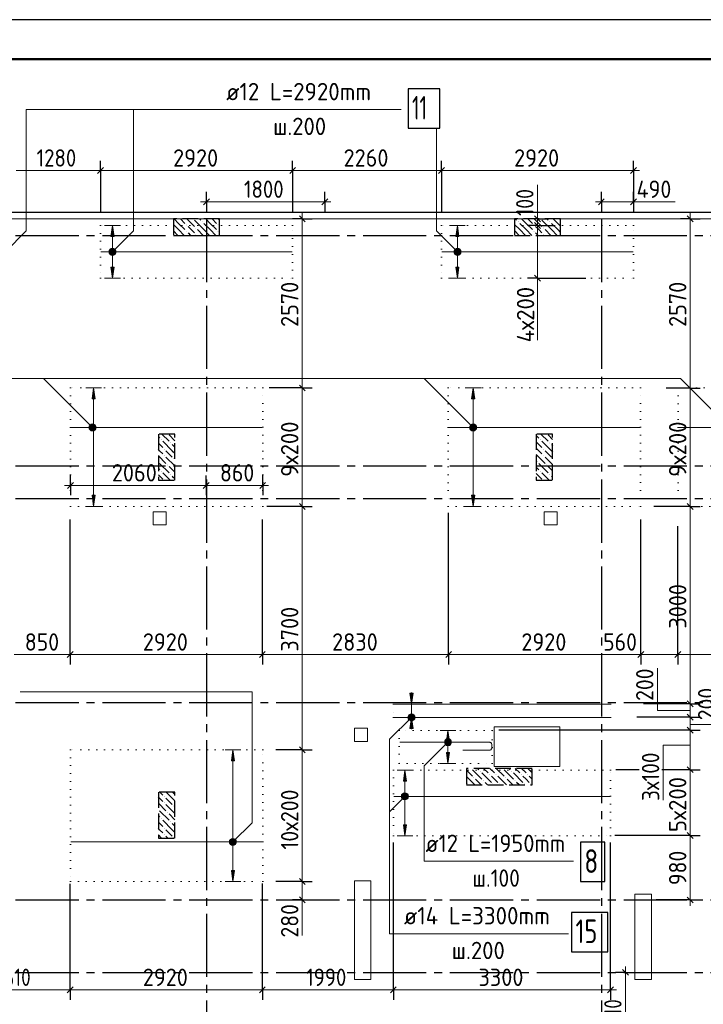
# Model space of a CAD drawing. Header units: millimetres. Extents: x 0 to 50400, y -244 to 35640.
# Tile 8 of 15: x 15679 to 26064, y 20677 to 35640. Entities that reach past the tile are written whole.
import ezdxf

# ---------------------------------------------------------------- set-up
doc = ezdxf.new("R2010")
doc.units = ezdxf.units.MM
for name, pattern in [('______2', [324, 240, -84]), ('______5', [1320, 960, -120, 120, -120]), ('______9', [120, 0, -120])]:
    doc.linetypes.add(name, pattern=pattern)
for name, color, linetype, lineweight in [('Standard', 7, 'Continuous', 25), ('ЖБ Перекрытие верхний уровень', 7, 'Continuous', 35), ('ЖБ Пилон', 7, 'Continuous', 35), ('Общий01', 7, 'Continuous', 13), ('Позиционная метка номер позиции', 7, 'Continuous', 13), ('Размерная линия_ общее', 7, 'Continuous', 13), ('Тени', 7, 'Continuous', 13)]:
    doc.layers.add(name, color=color, linetype=linetype, lineweight=lineweight)
doc.layers.add('Оси', color=7, linetype='______5', true_color=0x656565)
doc.styles.add('ISOCPEUR', font='txt')

msp = doc.modelspace()

# ---------------------------------------------------------------- hatches: boundary and pattern name
at = {"linetype": 'Continuous', "lineweight": 13, "transparency": 33554687}
for points in [[(17113, 32344), (17089, 32512), (17065, 32344)], [(22352, 32344), (22328, 32512), (22304, 32344)], [(16825, 29876), (16801, 30044), (16777, 29876)], [(22591, 29876), (22567, 30044), (22543, 29876)], [(21654, 24869), (21630, 25037), (21606, 24869)], [(22209, 24669), (22185, 24837), (22161, 24669)], [(18942, 24376), (18918, 24544), (18894, 24376)], [(21555, 24069), (21531, 24237), (21507, 24069)]]:
    msp.add_hatch(color=7, dxfattribs=at).paths.add_polyline_path(points)
for points in [[(17113, 31880), (17089, 31712), (17065, 31880)], [(22352, 31880), (22328, 31712), (22304, 31880)], [(16825, 28412), (16801, 28244), (16777, 28412)], [(22591, 28412), (22567, 28244), (22543, 28412)], [(21654, 25405), (21630, 25237), (21606, 25405)], [(22209, 24505), (22185, 24337), (22161, 24505)], [(21555, 23405), (21531, 23237), (21507, 23405)], [(18942, 22712), (18918, 22544), (18894, 22712)]]:
    msp.add_hatch(color=7, dxfattribs=at).paths.add_polyline_path(points, flags=16)
at = {"layer": 'ЖБ Пилон', "linetype": 'Continuous', "lineweight": -3, "transparency": 33554687}
for points in [[(18207, 32521), (18212, 32526), (18216, 32521), (18212, 32516)], [(18351, 32473), (18356, 32478), (18360, 32473), (18356, 32468)], [(18447, 32569), (18452, 32574), (18456, 32569), (18452, 32564)], [(18687, 32521), (18692, 32526), (18696, 32521), (18692, 32516)], [(23247, 32569), (23252, 32574), (23256, 32569), (23252, 32564)], [(23487, 32521), (23492, 32526), (23496, 32521), (23492, 32516)], [(23631, 32473), (23636, 32478), (23640, 32473), (23636, 32468)], [(23727, 32569), (23732, 32574), (23736, 32569), (23732, 32564)], [(18207, 32425), (18212, 32430), (18216, 32425), (18212, 32421)], [(18351, 32377), (18356, 32382), (18360, 32377), (18356, 32372)], [(18687, 32425), (18692, 32430), (18696, 32425), (18692, 32421)], [(23487, 32425), (23492, 32430), (23496, 32425), (23492, 32421)], [(23631, 32377), (23636, 32382), (23640, 32377), (23636, 32372)], [(17823, 29257), (17828, 29262), (17832, 29257), (17828, 29252)], [(17967, 29209), (17972, 29214), (17976, 29209), (17972, 29204)], [(23583, 29257), (23588, 29262), (23592, 29257), (23588, 29252)], [(23727, 29209), (23732, 29214), (23736, 29209), (23732, 29204)], [(17871, 29113), (17876, 29118), (17880, 29113), (17876, 29108)], [(23631, 29113), (23636, 29118), (23640, 29113), (23636, 29108)], [(17871, 29017), (17876, 29022), (17880, 29017), (17876, 29012)], [(18015, 28969), (18020, 28974), (18024, 28969), (18020, 28964)], [(23535, 28921), (23540, 28926), (23544, 28921), (23540, 28916)], [(23631, 29017), (23636, 29022), (23640, 29017), (23636, 29012)], [(23775, 28969), (23775, 28970), (23775, 28969)], [(17823, 28777), (17828, 28782), (17832, 28777), (17828, 28772)], [(17919, 28873), (17924, 28878), (17928, 28873), (17924, 28868)], [(17967, 28729), (17972, 28734), (17976, 28729), (17972, 28724)], [(23583, 28777), (23588, 28782), (23592, 28777), (23588, 28772)], [(23679, 28873), (23684, 28878), (23688, 28873), (23684, 28868)], [(23727, 28729), (23732, 28734), (23736, 28729), (23732, 28724)], [(22533, 24262), (22532, 24261), (22530, 24262)], [(23013, 24262), (23012, 24261), (23010, 24262)], [(22575, 24121), (22580, 24126), (22584, 24121), (22580, 24116)], [(22671, 24217), (22676, 24222), (22680, 24217), (22676, 24212)], [(22815, 24169), (22820, 24174), (22824, 24169), (22820, 24165)], [(22911, 24169), (22916, 24174), (22920, 24169), (22916, 24165)], [(23055, 24121), (23060, 24126), (23064, 24121), (23060, 24116)], [(23151, 24217), (23156, 24222), (23160, 24217), (23156, 24212)], [(23295, 24169), (23300, 24174), (23304, 24169), (23300, 24165)], [(23391, 24169), (23396, 24174), (23400, 24169), (23396, 24165)], [(22479, 24025), (22484, 24030), (22488, 24025), (22484, 24021)], [(22719, 24073), (22724, 24078), (22728, 24073), (22724, 24068)], [(22863, 24025), (22868, 24030), (22872, 24025), (22868, 24021)], [(22959, 24025), (22964, 24030), (22968, 24025), (22964, 24021)], [(23199, 24073), (23204, 24078), (23208, 24073), (23204, 24068)], [(23343, 24025), (23348, 24030), (23352, 24025), (23348, 24021)], [(23439, 24025), (23444, 24030), (23448, 24025), (23444, 24021)], [(17871, 23833), (17876, 23838), (17880, 23833), (17876, 23828)], [(17871, 23737), (17876, 23742), (17880, 23737), (17876, 23732)], [(18015, 23689), (18020, 23694), (18024, 23689), (18020, 23685)], [(17823, 23497), (17828, 23502), (17832, 23497), (17828, 23492)], [(17919, 23593), (17924, 23598), (17928, 23593), (17924, 23588)], [(17871, 23353), (17876, 23358), (17880, 23353), (17876, 23348)], [(17967, 23449), (17972, 23454), (17976, 23449), (17972, 23445)], [(17871, 23257), (17876, 23262), (17880, 23257), (17876, 23252)], [(18015, 23209), (18020, 23214), (18024, 23209), (18020, 23205)]]:
    msp.add_hatch(color=7, dxfattribs=at).paths.add_polyline_path(points, flags=16)
at = {"layer": 'Позиционная метка номер позиции', "linetype": 'Continuous', "lineweight": 13, "transparency": 33554687}
for points in [[(17038, 32126), (17128, 32074), (17051, 32151)], [(17038, 32099), (17103, 32060), (17038, 32126)], [(17038, 32126), (17103, 32060), (17128, 32074)], [(17076, 32060), (17038, 32099), (17051, 32074)], [(17038, 32099), (17076, 32060), (17103, 32060)], [(17051, 32151), (17141, 32099), (17076, 32164)], [(17051, 32151), (17128, 32074), (17141, 32099)], [(17076, 32164), (17141, 32099), (17141, 32126)], [(17076, 32164), (17141, 32126), (17103, 32164)], [(17103, 32164), (17141, 32126), (17128, 32151)], [(22290, 32074), (22342, 32164), (22276, 32099)], [(22276, 32099), (22342, 32164), (22314, 32164)], [(22276, 32099), (22314, 32164), (22276, 32126)], [(22276, 32126), (22314, 32164), (22290, 32151)], [(22290, 32074), (22366, 32151), (22342, 32164)], [(22314, 32060), (22366, 32151), (22290, 32074)], [(22314, 32060), (22380, 32126), (22366, 32151)], [(22342, 32060), (22380, 32126), (22314, 32060)], [(22342, 32060), (22380, 32099), (22380, 32126)], [(22380, 32099), (22342, 32060), (22366, 32074)], [(16747, 29406), (16799, 29496), (16733, 29430)], [(16733, 29430), (16799, 29496), (16771, 29496)], [(16733, 29430), (16771, 29496), (16733, 29458)], [(16733, 29458), (16771, 29496), (16747, 29482)], [(16747, 29406), (16823, 29482), (16799, 29496)], [(16771, 29392), (16823, 29482), (16747, 29406)], [(16771, 29392), (16837, 29458), (16823, 29482)], [(22529, 29406), (22581, 29496), (22515, 29430)], [(22515, 29430), (22581, 29496), (22554, 29496)], [(22515, 29430), (22554, 29496), (22515, 29458)], [(22515, 29458), (22554, 29496), (22529, 29482)], [(22529, 29406), (22605, 29482), (22581, 29496)], [(22554, 29392), (22605, 29482), (22529, 29406)], [(22554, 29392), (22619, 29458), (22605, 29482)], [(16799, 29392), (16837, 29458), (16771, 29392)], [(16799, 29392), (16837, 29430), (16837, 29458)], [(16837, 29430), (16799, 29392), (16823, 29406)], [(22581, 29392), (22619, 29458), (22554, 29392)], [(22581, 29392), (22619, 29430), (22619, 29458)], [(22619, 29430), (22581, 29392), (22605, 29406)], [(21668, 24999), (21592, 25076), (21578, 25051)], [(21668, 24999), (21578, 25051), (21644, 24985)], [(21644, 24985), (21578, 25051), (21578, 25024)], [(21644, 24985), (21578, 25024), (21616, 24985)], [(21616, 24985), (21578, 25024), (21592, 24999)], [(21682, 25024), (21616, 25089), (21592, 25076)], [(21682, 25024), (21592, 25076), (21668, 24999)], [(21682, 25051), (21644, 25089), (21616, 25089)], [(21682, 25051), (21616, 25089), (21682, 25024)], [(21644, 25089), (21682, 25051), (21668, 25076)], [(22223, 24622), (22147, 24699), (22133, 24674)], [(22237, 24647), (22171, 24712), (22147, 24699)], [(22237, 24647), (22147, 24699), (22223, 24622)], [(22237, 24674), (22199, 24712), (22171, 24712)], [(22237, 24674), (22171, 24712), (22237, 24647)], [(22199, 24712), (22237, 24674), (22223, 24699)], [(22223, 24622), (22133, 24674), (22199, 24608)], [(22199, 24608), (22133, 24674), (22133, 24647)], [(22199, 24608), (22133, 24647), (22171, 24608)], [(22171, 24608), (22133, 24647), (22147, 24622)], [(21569, 23799), (21492, 23876), (21479, 23851)], [(21569, 23799), (21479, 23851), (21544, 23785)], [(21544, 23785), (21479, 23851), (21479, 23824)], [(21544, 23785), (21479, 23824), (21517, 23785)], [(21517, 23785), (21479, 23824), (21492, 23799)], [(21583, 23824), (21517, 23889), (21492, 23876)], [(21583, 23824), (21492, 23876), (21569, 23799)], [(21583, 23851), (21544, 23889), (21517, 23889)], [(21583, 23851), (21517, 23889), (21583, 23824)], [(21544, 23889), (21583, 23851), (21569, 23876)], [(18880, 23182), (18970, 23130), (18904, 23196)], [(18904, 23196), (18970, 23130), (18970, 23158)], [(18904, 23196), (18970, 23158), (18932, 23196)], [(18932, 23196), (18970, 23158), (18956, 23182)], [(18866, 23158), (18956, 23106), (18880, 23182)], [(18866, 23130), (18932, 23092), (18866, 23158)], [(18866, 23158), (18932, 23092), (18956, 23106)], [(18904, 23092), (18866, 23130), (18880, 23106)], [(18866, 23130), (18904, 23092), (18932, 23092)], [(18880, 23182), (18956, 23106), (18970, 23130)]]:
    msp.add_hatch(color=7, dxfattribs=at).paths.add_polyline_path(points)

# ---------------------------------------------------------------- linework, layer by layer
at = {"color": 251, "linetype": 'Continuous', "lineweight": 13, "true_color": 0x494949, "transparency": 33554687}
for p, q in [((17089, 32512), (16969, 32512)), ((17089, 32512), (17065, 32344)), ((17113, 32344), (17089, 32512)), ((17089, 32512), (17209, 32512)), ((17089, 32512), (17089, 32512)), ((22328, 32512), (22208, 32512)), ((22328, 32512), (22304, 32344)), ((22352, 32344), (22328, 32512)), ((22328, 32512), (22448, 32512)), ((22328, 32512), (22328, 32512)), ((17065, 32344), (17113, 32344)), ((17089, 31880), (17089, 32344)), ((22304, 32344), (22352, 32344)), ((22328, 31880), (22328, 32344)), ((17089, 31712), (17065, 31880)), ((17065, 31880), (17113, 31880)), ((17113, 31880), (17089, 31712)), ((22328, 31712), (22304, 31880)), ((22304, 31880), (22352, 31880)), ((22352, 31880), (22328, 31712)), ((17089, 31712), (16969, 31712)), ((17089, 31712), (17209, 31712)), ((17089, 31712), (17089, 31712)), ((22328, 31712), (22208, 31712)), ((22328, 31712), (22448, 31712)), ((22328, 31712), (22328, 31712)), ((16801, 30044), (16681, 30044)), ((16801, 30044), (16777, 29876)), ((16825, 29876), (16801, 30044)), ((16801, 30044), (16921, 30044)), ((16801, 30044), (16801, 30044)), ((22567, 30044), (22447, 30044)), ((22567, 30044), (22543, 29876)), ((22591, 29876), (22567, 30044)), ((22567, 30044), (22687, 30044)), ((22567, 30044), (22567, 30044)), ((16777, 29876), (16825, 29876)), ((16801, 28412), (16801, 29876)), ((22543, 29876), (22591, 29876)), ((22567, 28412), (22567, 29876)), ((16801, 28244), (16777, 28412)), ((16777, 28412), (16825, 28412)), ((16825, 28412), (16801, 28244)), ((22567, 28244), (22543, 28412)), ((22543, 28412), (22591, 28412)), ((22591, 28412), (22567, 28244)), ((16801, 28244), (16681, 28244)), ((16801, 28244), (16921, 28244)), ((16801, 28244), (16801, 28244)), ((22567, 28244), (22447, 28244)), ((22567, 28244), (22687, 28244)), ((22567, 28244), (22567, 28244)), ((21630, 25237), (21606, 25405)), ((21606, 25405), (21654, 25405)), ((21630, 25405), (21630, 25417)), ((21654, 25405), (21630, 25237)), ((21630, 25237), (21510, 25237)), ((21630, 25237), (21750, 25237)), ((21630, 25037), (21630, 25237)), ((21630, 25037), (21510, 25037)), ((21630, 25037), (21606, 24869)), ((21654, 24869), (21630, 25037)), ((21630, 25037), (21750, 25037)), ((21606, 24869), (21654, 24869)), ((21630, 24869), (21630, 24857)), ((22185, 24837), (22065, 24837)), ((22185, 24837), (22161, 24669)), ((22209, 24669), (22185, 24837)), ((22185, 24837), (22305, 24837)), ((22185, 24837), (22185, 24837)), ((18918, 24544), (18798, 24544)), ((18918, 24544), (18894, 24376)), ((18942, 24376), (18918, 24544)), ((18918, 24544), (19038, 24544)), ((18918, 24544), (18918, 24544)), ((22161, 24669), (22209, 24669)), ((22185, 24505), (22185, 24669)), ((22185, 24337), (22161, 24505)), ((22161, 24505), (22209, 24505)), ((22209, 24505), (22185, 24337)), ((18894, 24376), (18942, 24376)), ((18918, 22712), (18918, 24376)), ((22185, 24337), (22065, 24337)), ((22185, 24337), (22305, 24337)), ((22185, 24337), (22185, 24337)), ((21531, 24237), (21411, 24237)), ((21531, 24237), (21507, 24069)), ((21555, 24069), (21531, 24237)), ((21531, 24237), (21651, 24237)), ((21531, 24237), (21531, 24237)), ((21507, 24069), (21555, 24069)), ((21531, 23405), (21531, 24069)), ((21531, 23237), (21507, 23405)), ((21507, 23405), (21555, 23405)), ((21555, 23405), (21531, 23237)), ((21531, 23237), (21411, 23237)), ((21531, 23237), (21651, 23237)), ((21531, 23237), (21531, 23237)), ((18918, 22544), (18894, 22712)), ((18894, 22712), (18942, 22712)), ((18942, 22712), (18918, 22544)), ((18918, 22544), (18798, 22544)), ((18918, 22544), (19038, 22544)), ((18918, 22544), (18918, 22544))]:
    msp.add_line(p, q, dxfattribs=at)
at = {"color": 7, "linetype": 'Continuous', "lineweight": 18, "transparency": 33554687}
for p, q in [((19819, 32112), (16911, 32112)), ((24999, 32112), (22091, 32112)), ((19364, 29444), (16456, 29444)), ((25104, 29444), (22196, 29444)), ((28594, 29444), (25686, 29444)), ((24648, 25237), (21362, 25237)), ((24648, 25037), (21362, 25037)), ((24648, 23837), (21362, 23837)), ((19364, 23144), (16456, 23144))]:
    msp.add_line(p, q, dxfattribs=at)
at = {"color": 7, "linetype": 'Continuous', "lineweight": 25, "transparency": 33554687}
for points in [[(21579, 33990), (22059, 33990), (22059, 34590), (21579, 34590), (21579, 33990)], [(24196, 22541), (24568, 22541), (24568, 23141), (24196, 23141), (24196, 22541)], [(24062, 21474), (24614, 21474), (24614, 22074), (24062, 22074), (24062, 21474)]]:
    msp.add_lwpolyline(points, dxfattribs=at)
at = {"color": 7, "linetype": 'Continuous', "lineweight": 18, "transparency": 33554687}
msp.add_lwpolyline([(22412, 24537), (22815, 24537), (22822, 24538), (22828, 24540), (22834, 24544), (22839, 24548), (22843, 24553), (22847, 24559), (22849, 24565), (22850, 24572), (22850, 24626), (22849, 24632), (22847, 24639), (22843, 24645), (22839, 24650), (22834, 24654), (22828, 24657), (22822, 24660), (22815, 24660), (21451, 24660)], dxfattribs=at)
at = {"layer": 'Standard', "color": 7, "linetype": 'Continuous', "lineweight": 25, "transparency": 33554687}
msp.add_lwpolyline([(0, 0), (50400, 0), (50400, 35640), (0, 35640), (0, 0)], close=True, dxfattribs=at)
at = {"layer": 'Standard', "color": 7, "linetype": 'Continuous', "lineweight": 50, "transparency": 33554687}
msp.add_lwpolyline([(2400, 35040), (49800, 35040), (49800, 600), (2400, 600), (2400, 35040)], close=True, dxfattribs=at)
at = {"layer": 'Standard', "color": 254, "linetype": 'Continuous', "lineweight": -3, "true_color": 0xc4c4ff, "transparency": 33554687}
msp.add_lwpolyline([(8915, 10212), (33765, 10212), (33765, 32712), (8915, 32712), (8915, 10212)], dxfattribs=at)
at = {"layer": 'ЖБ Перекрытие верхний уровень', "color": 7, "linetype": 'Continuous', "lineweight": 18, "transparency": 33554687}
for p, q in [((33665, 32612), (9015, 32612)), ((17904, 28162), (17704, 28162)), ((17704, 28162), (17704, 27962)), ((17904, 27962), (17904, 28162)), ((23845, 28162), (23645, 28162)), ((23645, 28162), (23645, 27962)), ((23845, 27962), (23845, 28162)), ((17704, 27962), (17904, 27962)), ((23645, 27962), (23845, 27962)), ((20964, 24872), (20764, 24872)), ((20764, 24872), (20764, 24672)), ((20964, 24672), (20964, 24872)), ((23885, 24892), (22885, 24892)), ((22885, 24892), (22885, 24292)), ((23885, 24292), (23885, 24892)), ((20764, 24672), (20964, 24672)), ((22885, 24292), (23885, 24292)), ((21014, 22552), (20764, 22552)), ((20764, 22552), (20764, 21052)), ((21014, 21052), (21014, 22552)), ((25275, 22352), (25025, 22352)), ((25025, 22352), (25025, 21052)), ((25275, 21052), (25275, 22352)), ((20764, 21052), (21014, 21052)), ((25025, 21052), (25275, 21052))]:
    msp.add_line(p, q, dxfattribs=at)
at = {"layer": 'ЖБ Пилон', "color": 253, "linetype": '______2', "lineweight": -3, "true_color": 0xa0a0a0, "transparency": 33554687}
for p, q in [((18715, 32612), (18015, 32612)), ((18015, 32612), (18015, 32362)), ((18715, 32362), (18715, 32612)), ((23895, 32612), (23195, 32612)), ((23195, 32612), (23195, 32362)), ((23895, 32362), (23895, 32612)), ((18015, 32362), (18715, 32362)), ((23195, 32362), (23895, 32362)), ((18035, 29342), (17785, 29342)), ((17785, 29342), (17785, 28642)), ((18035, 28642), (18035, 29342)), ((23775, 29342), (23525, 29342)), ((23525, 29342), (23525, 28642)), ((23775, 28642), (23775, 29342)), ((17785, 28642), (18035, 28642)), ((23525, 28642), (23775, 28642)), ((23465, 24262), (22465, 24262)), ((22465, 24262), (22465, 24012)), ((23465, 24012), (23465, 24262)), ((22465, 24012), (23465, 24012)), ((18035, 23902), (17785, 23902)), ((17785, 23902), (17785, 23202)), ((18035, 23202), (18035, 23902)), ((17785, 23202), (18035, 23202))]:
    msp.add_line(p, q, dxfattribs=at)
at = {"layer": 'ЖБ Пилон', "color": 253, "linetype": 'Continuous', "lineweight": -3, "true_color": 0xa0a0a0, "transparency": 33554687}
for p, q in [((18015, 32526), (18092, 32449)), ((18092, 32545), (18024, 32612)), ((18092, 32545), (18188, 32449)), ((18120, 32612), (18188, 32545)), ((18216, 32612), (18332, 32497)), ((18284, 32449), (18236, 32497)), ((18476, 32449), (18332, 32593)), ((18408, 32612), (18428, 32593)), ((18476, 32545), (18572, 32449)), ((18572, 32545), (18504, 32612)), ((18572, 32545), (18668, 32449)), ((18600, 32612), (18668, 32545)), ((18696, 32612), (18715, 32594)), ((23276, 32449), (23195, 32530)), ((23208, 32612), (23228, 32593)), ((23276, 32545), (23372, 32449)), ((23372, 32545), (23304, 32612)), ((23372, 32545), (23468, 32449)), ((23400, 32612), (23468, 32545)), ((23496, 32612), (23612, 32497)), ((23564, 32449), (23516, 32497)), ((23756, 32449), (23612, 32593)), ((23688, 32612), (23708, 32593)), ((23756, 32545), (23852, 32449)), ((23852, 32545), (23784, 32612)), ((23852, 32545), (23895, 32502)), ((23880, 32612), (23895, 32598)), ((18015, 32430), (18082, 32362)), ((18092, 32449), (18178, 32362)), ((18236, 32401), (18274, 32362)), ((18332, 32401), (18284, 32449)), ((18380, 32449), (18467, 32362)), ((18476, 32449), (18562, 32362)), ((18572, 32449), (18658, 32362)), ((23195, 32434), (23267, 32362)), ((23276, 32449), (23362, 32362)), ((23372, 32449), (23458, 32362)), ((23516, 32401), (23554, 32362)), ((23612, 32401), (23564, 32449)), ((23660, 32449), (23747, 32362)), ((23756, 32449), (23842, 32362)), ((23852, 32449), (23895, 32406)), ((17838, 29342), (17948, 29233)), ((18035, 29242), (17948, 29329)), ((18030, 29342), (18035, 29338)), ((23598, 29342), (23708, 29233)), ((23775, 29262), (23708, 29329)), ((17785, 29300), (17804, 29281)), ((17785, 29204), (17852, 29137)), ((17996, 29089), (17852, 29233)), ((17996, 29185), (18035, 29146)), ((23525, 29320), (23564, 29281)), ((23525, 29224), (23612, 29137)), ((23756, 29089), (23612, 29233)), ((23756, 29185), (23775, 29166)), ((17804, 29089), (17785, 29108)), ((17852, 29041), (17804, 29089)), ((17900, 29089), (17996, 28993)), ((17996, 29089), (18035, 29050)), ((23564, 29089), (23525, 29128)), ((23525, 29032), (23660, 28897)), ((23612, 29041), (23564, 29089)), ((23660, 29089), (23756, 28993)), ((23756, 29089), (23775, 29070)), ((17785, 29012), (17900, 28897)), ((17804, 28897), (17948, 28753)), ((17900, 28993), (18035, 28858)), ((23564, 28897), (23708, 28753)), ((23660, 28993), (23775, 28878)), ((17785, 28820), (17804, 28801)), ((17962, 28642), (17852, 28753)), ((18035, 28762), (17948, 28849)), ((23525, 28840), (23564, 28801)), ((23525, 28744), (23612, 28657)), ((23722, 28642), (23612, 28753)), ((23775, 28782), (23708, 28849)), ((17785, 28724), (17852, 28657)), ((17996, 28705), (18035, 28666)), ((23530, 28642), (23525, 28648)), ((23756, 28705), (23775, 28686)), ((22556, 24241), (22700, 24097)), ((22652, 24241), (22630, 24262)), ((22726, 24262), (22796, 24193)), ((22823, 24262), (22892, 24193)), ((22919, 24262), (23036, 24145)), ((23036, 24241), (23180, 24097)), ((23132, 24241), (23110, 24262)), ((23206, 24262), (23276, 24193)), ((23303, 24262), (23372, 24193)), ((23399, 24262), (23465, 24196)), ((22465, 24236), (22556, 24145)), ((22465, 24140), (22592, 24012)), ((22604, 24097), (22688, 24012)), ((22700, 24193), (22844, 24049)), ((22892, 24097), (22844, 24145)), ((22940, 24049), (22892, 24097)), ((22940, 24145), (23072, 24012)), ((23084, 24097), (23168, 24012)), ((23180, 24193), (23324, 24049)), ((23372, 24097), (23324, 24145)), ((23420, 24049), (23372, 24097)), ((23420, 24145), (23465, 24100)), ((22785, 24012), (22748, 24049)), ((23265, 24012), (23228, 24049)), ((17804, 23809), (17785, 23828)), ((17852, 23761), (17804, 23809)), ((17806, 23902), (17852, 23857)), ((17900, 23809), (17996, 23713)), ((17996, 23809), (17903, 23902)), ((17996, 23809), (18035, 23770)), ((17998, 23902), (18035, 23866)), ((17785, 23732), (17900, 23617)), ((17900, 23713), (18035, 23578)), ((17785, 23540), (17804, 23521)), ((17804, 23617), (17948, 23473)), ((18035, 23482), (17948, 23569)), ((17785, 23444), (17852, 23377)), ((17804, 23329), (17785, 23348)), ((17996, 23329), (17852, 23473)), ((17996, 23425), (18035, 23386)), ((17785, 23252), (17834, 23202)), ((17852, 23281), (17804, 23329)), ((17900, 23329), (17996, 23233)), ((17900, 23233), (17930, 23202)), ((17996, 23329), (18035, 23290))]:
    msp.add_line(p, q, dxfattribs=at)
at = {"layer": 'Общий01', "color": 7, "linetype": 'Continuous', "lineweight": 13, "transparency": 33554687}
for p, q in [((23545, 32612), (23545, 33131)), ((25005, 32872), (25635, 32872)), ((23544, 31712), (23544, 30771)), ((25370, 25142), (25370, 25784)), ((25866, 25142), (25370, 25142)), ((25866, 24931), (26311, 24931)), ((25866, 24614), (25454, 24614)), ((25454, 24614), (25454, 23777)), ((19972, 22263), (19972, 21723))]:
    msp.add_line(p, q, dxfattribs=at)
at = {"layer": 'Оси', "color": 8, "linetype": '______5', "lineweight": -3, "transparency": 33554687}
for p, q in [((18515, 32612), (18515, 8356)), ((24515, 32612), (24515, 8356)), ((9015, 32362), (36746, 32362)), ((9015, 28862), (36746, 28862)), ((9015, 28362), (36746, 28362)), ((9015, 25262), (36746, 25262)), ((9015, 22262), (36746, 22262)), ((9015, 21162), (36746, 21162))]:
    msp.add_line(p, q, dxfattribs=at)
at = {"layer": 'Позиционная метка номер позиции', "color": 7, "linetype": 'Continuous', "lineweight": 13, "transparency": 33554687}
for p, q in [((17051, 32151), (17051, 32151)), ((17051, 32074), (17051, 32074)), ((17128, 32151), (17128, 32151)), ((17128, 32074), (17128, 32074)), ((22290, 32151), (22290, 32151)), ((22290, 32074), (22290, 32074)), ((22366, 32151), (22366, 32151)), ((22366, 32074), (22366, 32074)), ((16747, 29482), (16747, 29482)), ((16823, 29482), (16823, 29482)), ((22529, 29482), (22529, 29482)), ((22605, 29482), (22605, 29482)), ((16747, 29406), (16747, 29406)), ((16823, 29406), (16823, 29406)), ((22529, 29406), (22529, 29406)), ((22605, 29406), (22605, 29406)), ((21592, 25076), (21592, 25076)), ((21592, 24999), (21592, 24999)), ((21668, 25076), (21668, 25076)), ((21668, 24999), (21668, 24999)), ((22147, 24699), (22147, 24699)), ((22223, 24699), (22223, 24699)), ((22147, 24622), (22147, 24622)), ((22223, 24622), (22223, 24622)), ((21531, 23837), (21298, 23604)), ((21492, 23876), (21492, 23876)), ((21492, 23799), (21492, 23799)), ((21569, 23876), (21569, 23876)), ((21569, 23799), (21569, 23799)), ((18880, 23182), (18880, 23182)), ((18880, 23106), (18880, 23106)), ((18956, 23182), (18956, 23182)), ((18956, 23106), (18956, 23106))]:
    msp.add_line(p, q, dxfattribs=at)
for points in [[(15461, 32112), (15779, 32431), (15779, 34275), (21475, 34275)], [(17089, 32112), (17408, 32431), (17408, 34275)], [(22328, 32112), (22010, 32431), (22010, 33975)], [(16785, 29444), (16040, 30189), (15303, 30189)], [(22567, 29444), (21822, 30189), (16040, 30189)], [(26462, 29444), (25717, 30189), (19935, 30189)], [(18918, 23144), (19208, 23434), (19208, 25427), (15687, 25427)], [(21630, 25037), (21298, 24705), (21298, 21750), (24018, 21750)], [(22185, 24660), (21824, 24300), (21824, 22850), (24094, 22850)]]:
    msp.add_lwpolyline(points, dxfattribs=at)
for centre in [(17089, 32112), (22328, 32112), (16785, 29444), (22567, 29444), (21630, 25037), (22185, 24660), (21531, 23837), (18918, 23144)]:
    msp.add_circle(centre, 54, dxfattribs=at)
at = {"layer": 'Размерная линия_ общее', "color": 7, "linetype": 'Continuous', "lineweight": 25, "transparency": 33554687}
for p, q in [((16860, 33302), (16950, 33392)), ((19780, 33302), (19870, 33392)), ((22040, 33302), (22130, 33392)), ((24960, 33302), (25050, 33392)), ((18470, 32827), (18560, 32917)), ((20270, 32827), (20360, 32917)), ((24470, 32827), (24560, 32917)), ((24960, 32827), (25050, 32917)), ((20017, 32567), (19927, 32657)), ((23589, 32567), (23499, 32657)), ((25911, 32567), (25821, 32657)), ((23589, 32467), (23499, 32557)), ((23589, 31667), (23499, 31757)), ((20017, 29998), (19927, 30088)), ((25911, 29997), (25821, 30087)), ((16405, 28517), (16495, 28607)), ((18465, 28517), (18555, 28607)), ((19325, 28517), (19415, 28607)), ((20017, 28198), (19927, 28288)), ((25911, 28198), (25821, 28288)), ((16400, 25946), (16490, 26036)), ((19320, 25946), (19410, 26036)), ((22150, 25946), (22240, 26036)), ((25070, 25946), (25160, 26036)), ((25630, 25946), (25720, 26036)), ((25911, 25197), (25821, 25287)), ((25911, 24997), (25821, 25087)), ((25911, 24797), (25821, 24887)), ((20017, 24498), (19927, 24588)), ((25911, 24197), (25821, 24287)), ((25911, 23197), (25821, 23287)), ((20017, 22498), (19927, 22588)), ((20017, 22218), (19927, 22308)), ((25911, 22217), (25821, 22307)), ((24927, 21117), (24837, 21207)), ((16400, 20850), (16490, 20940)), ((19320, 20850), (19410, 20940)), ((21310, 20850), (21400, 20940)), ((24610, 20850), (24700, 20940))]:
    msp.add_line(p, q, dxfattribs=at)
at = {"layer": 'Размерная линия_ общее', "color": 7, "linetype": 'Continuous', "lineweight": -3, "transparency": 33554687}
for p, q in [((16905, 33347), (16905, 33497)), ((19825, 33347), (19825, 33497)), ((22085, 33347), (22085, 33497)), ((25005, 33347), (25005, 33497)), ((16905, 33347), (16905, 33197)), ((16905, 33347), (16905, 32712)), ((19825, 33347), (19825, 33197)), ((19825, 33347), (19825, 32712)), ((22085, 33347), (22085, 33197)), ((22085, 33347), (22085, 32712)), ((25005, 33347), (25005, 33197)), ((25005, 33347), (25005, 32712)), ((18515, 32872), (18515, 33022)), ((20315, 32872), (20315, 33022)), ((24515, 32872), (24515, 33022)), ((25005, 32872), (25005, 33022)), ((18515, 32872), (18515, 32722)), ((18515, 32872), (18515, 32712)), ((20315, 32872), (20315, 32722)), ((20315, 32872), (20315, 32712)), ((24515, 32872), (24515, 32722)), ((24515, 32872), (24515, 32712)), ((25005, 32872), (25005, 32722)), ((25005, 32872), (25005, 32812)), ((19972, 32612), (19822, 32612)), ((19972, 32612), (20122, 32612)), ((19972, 32612), (19972, 32612)), ((23544, 32612), (23394, 32612)), ((23544, 32512), (23394, 32512)), ((23544, 32612), (23694, 32612)), ((23544, 32612), (23545, 32612)), ((23544, 32512), (23694, 32512)), ((23544, 32512), (23788, 32512)), ((25866, 32612), (25716, 32612)), ((25866, 32612), (26016, 32612)), ((25866, 32612), (25866, 32612)), ((23544, 31712), (23394, 31712)), ((23544, 31712), (23694, 31712)), ((23544, 31712), (24278, 31712)), ((19972, 30043), (19822, 30043)), ((19972, 30043), (20122, 30043)), ((25866, 30042), (25716, 30042)), ((25866, 30042), (26016, 30042)), ((16450, 28562), (16450, 28712)), ((18510, 28562), (18510, 28712)), ((19370, 28562), (19370, 28712)), ((16450, 28562), (16450, 28412)), ((16450, 28562), (16450, 28562)), ((18510, 28562), (18510, 28412)), ((18510, 28562), (18510, 28562)), ((19370, 28562), (19370, 28412)), ((19370, 28562), (19370, 28562)), ((19972, 28243), (19822, 28243)), ((19972, 28243), (20122, 28243)), ((25866, 28243), (25716, 28243)), ((25866, 28243), (26016, 28243)), ((16445, 25991), (16445, 26141)), ((19365, 25991), (19365, 26141)), ((22195, 25991), (22195, 26141)), ((25115, 25991), (25115, 26141)), ((25675, 25991), (25675, 26141)), ((16445, 25991), (16445, 25841)), ((19365, 25991), (19365, 25841)), ((22195, 25991), (22195, 25841)), ((25115, 25991), (25115, 25841)), ((25675, 25991), (25675, 25841)), ((25866, 25242), (25716, 25242)), ((25866, 25242), (26016, 25242)), ((25866, 25042), (25716, 25042)), ((25866, 25042), (26016, 25042)), ((25866, 24842), (25716, 24842)), ((25866, 24842), (26016, 24842)), ((19972, 24543), (19822, 24543)), ((19972, 24543), (20122, 24543)), ((25091, 24242), (24736, 24242)), ((25866, 24242), (25716, 24242)), ((25866, 24242), (26016, 24242)), ((25866, 23242), (25716, 23242)), ((25866, 23242), (26016, 23242)), ((24655, 20895), (24655, 23137)), ((19972, 22543), (19822, 22543)), ((19972, 22543), (20122, 22543)), ((19972, 22263), (19822, 22263)), ((19972, 22263), (20122, 22263)), ((19972, 22263), (19972, 22263)), ((25866, 22262), (25346, 22262)), ((25866, 22262), (25716, 22262)), ((25866, 22262), (26016, 22262)), ((24882, 21162), (24732, 21162)), ((24882, 21162), (25032, 21162)), ((24882, 21162), (24882, 21162)), ((16445, 20895), (16445, 21045)), ((19365, 20895), (19365, 21045)), ((21355, 20895), (21355, 21045)), ((24655, 20895), (24655, 21045)), ((16445, 20895), (16445, 20745)), ((19365, 20895), (19365, 20745)), ((21355, 20895), (21355, 20745)), ((24655, 20895), (24655, 20745))]:
    msp.add_line(p, q, dxfattribs=at)
at = {"layer": 'Размерная линия_ общее', "color": 7, "linetype": 'Continuous', "lineweight": 13, "transparency": 33554687}
for p, q in [((15625, 33347), (16905, 33347)), ((16905, 33347), (19825, 33347)), ((19825, 33347), (22085, 33347)), ((22085, 33347), (25005, 33347)), ((25005, 33347), (25095, 33347)), ((18515, 32872), (18425, 32872)), ((18515, 32872), (20315, 32872)), ((20315, 32872), (20405, 32872)), ((24515, 32872), (24425, 32872)), ((24515, 32872), (25005, 32872)), ((25005, 32872), (25095, 32872)), ((19972, 32612), (19972, 32702)), ((23544, 32612), (23544, 32702)), ((25866, 32612), (25866, 32702)), ((19972, 30043), (19972, 32612)), ((23544, 32512), (23544, 32612)), ((23544, 31712), (23544, 32512)), ((25866, 30042), (25866, 32612)), ((23544, 31712), (23544, 31622)), ((19972, 28243), (19972, 30043)), ((25866, 28243), (25866, 30042)), ((16450, 28562), (16360, 28562)), ((16450, 28562), (18510, 28562)), ((18510, 28562), (19370, 28562)), ((19370, 28562), (19460, 28562)), ((19972, 24543), (19972, 28243)), ((25866, 25242), (25866, 28243)), ((15595, 25991), (16445, 25991)), ((16445, 25991), (19365, 25991)), ((19365, 25991), (22195, 25991)), ((22195, 25991), (25115, 25991)), ((25115, 25991), (25675, 25991)), ((25675, 25991), (28595, 25991)), ((25866, 25042), (25866, 25242)), ((25866, 24842), (25866, 25042)), ((25866, 24242), (25866, 24842)), ((19972, 22543), (19972, 24543)), ((25866, 23242), (25866, 24242)), ((19972, 22263), (19972, 22543)), ((19972, 22263), (19972, 22173)), ((25866, 22262), (25866, 22172)), ((24882, 21162), (24882, 21252)), ((24882, 19953), (24882, 21162)), ((14835, 20895), (16445, 20895)), ((16445, 20895), (19365, 20895)), ((19365, 20895), (21355, 20895)), ((21355, 20895), (24655, 20895)), ((24655, 20895), (24745, 20895))]:
    msp.add_line(p, q, dxfattribs=at)
at = {"layer": 'Размерная линия_ общее', "color": 7, "linetype": 'Continuous', "lineweight": -3, "transparency": 33554687}
for points in [[(19972, 30043), (19952, 30043), (19952, 30043), (19470, 30043)], [(25866, 30042), (25845, 30042), (25845, 30042), (25500, 30042)], [(19972, 28243), (19952, 28243), (19952, 28243), (19952, 28243), (19952, 28243), (19433, 28243)], [(22195, 25991), (22195, 26011), (22195, 26011), (22195, 26011), (22195, 26011), (22195, 26011), (22195, 26011), (22195, 26011), (22195, 26011), (22195, 28144)], [(25866, 28243), (25845, 28243), (25845, 28243), (25845, 28243), (25845, 28243), (25310, 28243)], [(16445, 25991), (16445, 26011), (16445, 26011), (16445, 26011), (16445, 26011), (16445, 26011), (16445, 26011), (16445, 26011), (16445, 26011), (16445, 26011), (16445, 26011), (16445, 26011), (16445, 26011), (16445, 27429), (16445, 27429), (16445, 28044)], [(19365, 25991), (19365, 26011), (19365, 26011), (19365, 26011), (19365, 26011), (19365, 26011), (19365, 26011), (19365, 26011), (19365, 26011), (19365, 26011), (19365, 26011), (19365, 28044)], [(25115, 25991), (25115, 26011), (25115, 26011), (25115, 26011), (25115, 26011), (25115, 28044)], [(25675, 25991), (25675, 26011), (25675, 26011), (25675, 26011), (25675, 26011), (25675, 27944)], [(25866, 25242), (25845, 25242), (25845, 25242), (25845, 25242), (25845, 25242), (25845, 25242), (25845, 25242), (25346, 25242), (25346, 25242), (25155, 25242)], [(25866, 25042), (25845, 25042), (25845, 25042), (25845, 25042), (25845, 25042), (25845, 25042), (25845, 25042), (25382, 25042), (25382, 25042), (25055, 25042)], [(25866, 24842), (25845, 24842), (25845, 24842), (25845, 24842), (25845, 24842), (25845, 24842), (25845, 24842), (25418, 24842), (25418, 24842), (22956, 24842)], [(19972, 24543), (19952, 24543), (19952, 24543), (19952, 24543), (19952, 24543), (19952, 24543), (19952, 24543), (19570, 24543)], [(25866, 24242), (25845, 24242), (25845, 24242), (25845, 24242), (25845, 24242), (25845, 24242), (25845, 24242), (25525, 24242), (25525, 24242), (25434, 24242)], [(25866, 23242), (25845, 23242), (25845, 23242), (25845, 23242), (25845, 23242), (25845, 23242), (25845, 23242), (25845, 23242), (25845, 23242), (25704, 23242), (25704, 23242), (25590, 23242), (25590, 23242), (24721, 23242)], [(21355, 20895), (21355, 20916), (21355, 20916), (21355, 23137)], [(16445, 20895), (16445, 20916), (16445, 20916), (16445, 20916), (16445, 20916), (16445, 20916), (16445, 20916), (16445, 22505)], [(19365, 20895), (19365, 20916), (19365, 20916), (19365, 20916), (19365, 20916), (19365, 22515)], [(19972, 22543), (19952, 22543), (19952, 22543), (19952, 22543), (19952, 22543), (19952, 22543), (19952, 22543), (19952, 22543), (19952, 22543), (19570, 22543)]]:
    msp.add_lwpolyline(points, dxfattribs=at)
at = {"layer": 'Размерная линия_ общее', "color": 7, "linetype": 'Continuous', "lineweight": 13, "transparency": 33554687}
msp.add_lwpolyline([(25866, 22262), (25866, 22381), (25866, 22381), (25866, 22622), (25866, 22622), (25866, 23242)], dxfattribs=at)
at = {"layer": 'Тени', "color": 7, "linetype": '______9', "lineweight": 13, "transparency": 33554687}
for p, q in [((16905, 32512), (16905, 31712)), ((19825, 32512), (16905, 32512)), ((19825, 31712), (19825, 32512)), ((22085, 32512), (22085, 31712)), ((25005, 32512), (22085, 32512)), ((25005, 31712), (25005, 32512)), ((16905, 31712), (19825, 31712)), ((22085, 31712), (25005, 31712)), ((16450, 30044), (16450, 28244)), ((19370, 30044), (16450, 30044)), ((19370, 28244), (19370, 30044)), ((22190, 30044), (22190, 28244)), ((25110, 30044), (22190, 30044)), ((25110, 28244), (25110, 30044)), ((25680, 30044), (25680, 28244)), ((28600, 30044), (25680, 30044)), ((16450, 28244), (19370, 28244)), ((22190, 28244), (25110, 28244)), ((25680, 28244), (28600, 28244)), ((21355, 25237), (21355, 25037)), ((24655, 25237), (21355, 25237)), ((24655, 25037), (24655, 25237)), ((21355, 25037), (24655, 25037)), ((21445, 24837), (21445, 24337)), ((22856, 24837), (21445, 24837)), ((22856, 24337), (22856, 24837)), ((16450, 24544), (16450, 22544)), ((19370, 24544), (16450, 24544)), ((19370, 22544), (19370, 24544)), ((21445, 24337), (22856, 24337)), ((21355, 24237), (21355, 23237)), ((24655, 24237), (21355, 24237)), ((24655, 23237), (24655, 24237)), ((21355, 23237), (24655, 23237)), ((16450, 22544), (19370, 22544))]:
    msp.add_line(p, q, dxfattribs=at)

# ---------------------------------------------------------------- texts
at = {"color": 7, "linetype": 'Continuous', "lineweight": 13, "transparency": 33554687, "attachment_point": 7, "style": 'ISOCPEUR'}
for s, insert, char_height, width in [('\\W0.96;ø12 L=2920mm ', (18815, 34415), 264, 2580.62), ('\\W0.63;11', (21639, 34122), 360, 472.5), ('\\W0.95;ш.200 ', (19528, 33887), 264, 1154.55), ('\\W0.94;ø12 L=1950mm ', (21844, 22991), 264, 2525.26), ('\\W0.78;8', (24256, 22673), 360, 391.69), ('\\W0.90;ш.100 ', (22557, 22463), 264, 1095.48), ('\\W0.96;ø14 L=3300mm ', (21516, 21891), 264, 2607.13), ('\\W0.75;15', (24122, 21606), 360, 566.73), ('\\W0.95;ш.200 ', (22242, 21363), 264, 1154.56)]:
    msp.add_mtext(s, dxfattribs=dict(at, insert=insert, char_height=char_height, width=width))
at = {"layer": 'Размерная линия_ общее', "color": 7, "linetype": 'Continuous', "lineweight": 25, "transparency": 33554687, "char_height": 264, "attachment_point": 7, "style": 'ISOCPEUR'}
for s, insert, width in [('\\W0.87;1280', (15935, 33407), 800.28), ('\\W0.93;2920', (18009, 33407), 861.72), ('\\W0.93;2260', (20599, 33407), 861.71), ('\\W0.93;2920', (23189, 33407), 861.71), ('\\W0.87;1800', (19085, 32932), 800.28), ('\\W0.92;490', (25050, 32932), 701.33), ('\\W0.93;2060', (17079, 28622), 861.71), ('\\W0.91;860', (18721, 28622), 674.39), ('\\W0.91;850', (15756, 26051), 674.38), ('\\W0.93;2920', (17549, 26051), 861.71), ('\\W0.93;2830', (20424, 26051), 861.7), ('\\W0.93;2920', (23299, 26051), 861.71), ('\\W0.91;560', (24542, 26051), 674.38), ('\\W0.80;1610', (15336, 20955), 738.86), ('\\W0.93;2920', (17549, 20955), 861.71), ('\\W0.87;1990', (20030, 20955), 800.28), ('\\W0.93;3300', (22649, 20955), 861.73)]:
    msp.add_mtext(s, dxfattribs=dict(at, insert=insert, width=width))
at = {"layer": 'Размерная линия_ общее', "color": 7, "linetype": 'Continuous', "lineweight": 25, "transparency": 33554687, "char_height": 264, "attachment_point": 7, "rotation": 90, "style": 'ISOCPEUR'}
for s, insert, width in [('\\W0.83;100', (23484, 32657), 610.29), ('\\W0.93;2570', (19912, 30971), 861.7), ('\\W0.95;4х200', (23495, 30736), 1074.68), ('\\W0.93;2570', (25806, 30971), 861.7), ('\\W0.95;9х200', (19912, 28694), 1048.03), ('\\W0.95;9х200', (25806, 28694), 1048.03), ('\\W0.93;3000', (25806, 26386), 861.71), ('\\W0.93;3700', (19912, 26036), 861.7), ('\\W0.91;200', (25306, 25287), 674.39), ('\\W0.91;200', (26247, 24993), 674.39), ('\\W0.89;3х100', (25395, 23767), 988.27), ('\\W0.95;5х200', (25806, 23294), 1048.03), ('\\W0.91;10х200', (19912, 23028), 1175.19), ('\\W0.91;980', (25806, 22488), 674.38), ('\\W0.91;280', (19912, 21690), 674.38), ('\\W0.80;1210', (24822, 20254), 738.86)]:
    msp.add_mtext(s, dxfattribs=dict(at, insert=insert, width=width))

doc.saveas('drawing.dxf')
